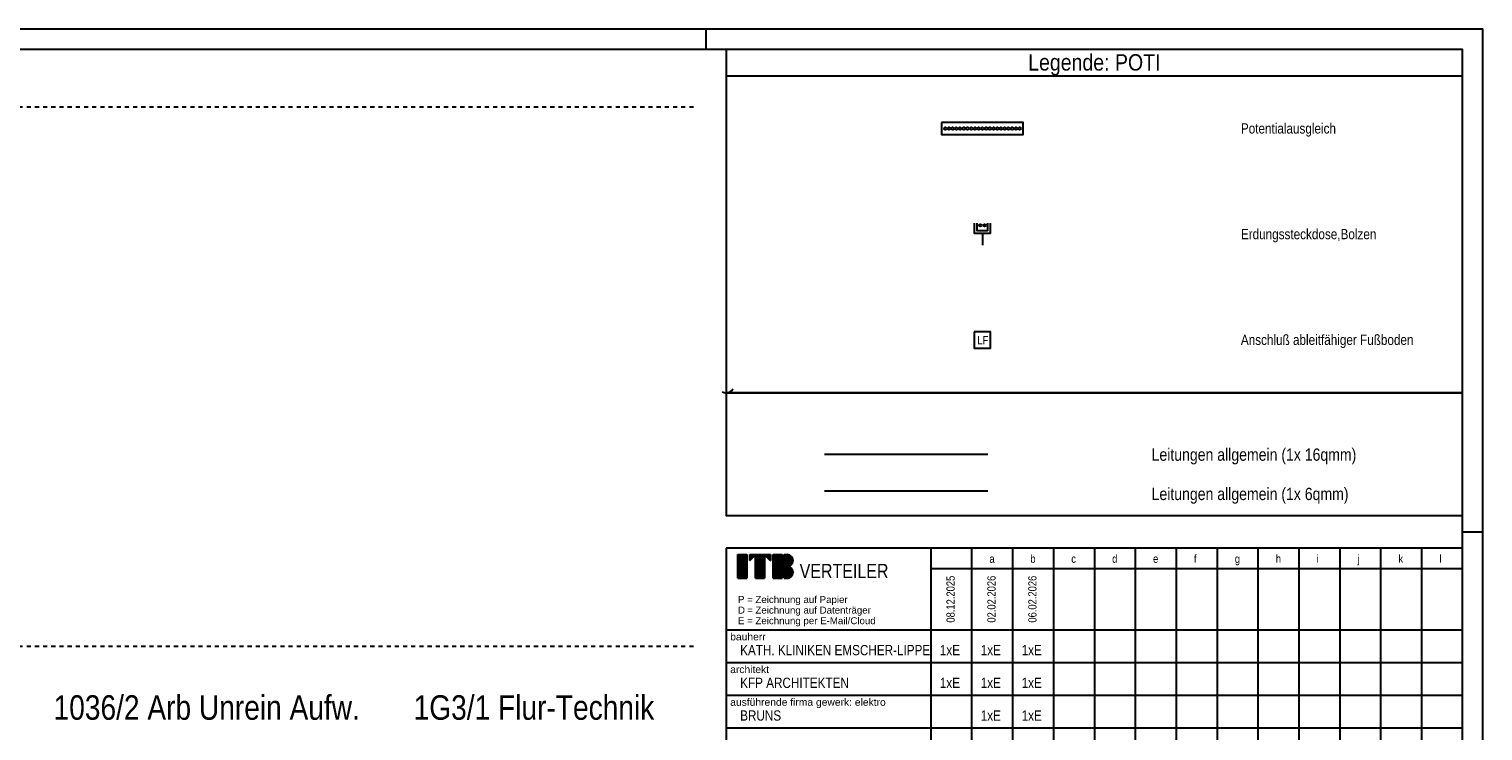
# Model space of a CAD drawing. Header units: millimetres. Extents: x -2000 to 95000, y -500 to 41500.
# Tile 5 of 5: x 59457 to 95000, y 24327 to 41500. Entities that reach past the tile are written whole.
import ezdxf
from ezdxf.enums import TextEntityAlignment as Align

# ---------------------------------------------------------------- set-up
doc = ezdxf.new("R2010")
doc.units = ezdxf.units.MM
doc.linetypes.add('DDS_LT3', pattern=[200, 100, -100])
for name, color, linetype in [('A_Titelfeld_Stempel', 7, 'Continuous'), ('ITB_XXX_Layout Legenden', 7, 'Continuous'), ('ITB_XXX_Layout Rahmen', 18, 'Continuous'), ('ITB_XXX_Schemata Bereiche', 7, 'Continuous'), ('ITB_XXX_Schemata Linien', 7, 'Continuous'), ('ITB_XXX_Schemata Symbole', 7, 'Continuous'), ('ITB_XXX_TXT_Layout Verteiler', 7, 'Continuous'), ('ITB_XXX_TXT_Schemata', 7, 'Continuous')]:
    doc.layers.add(name, color=color, linetype=linetype)
doc.layers.add('ITB_XXX_Einfuegepunkt', color=18, linetype='Continuous', plot=False)
doc.styles.add('ARIAL', font='txt', dxfattribs={"height": 0.2})
doc.styles.add('Arial Narrow', font='txt', dxfattribs={"height": 0.2})
doc.styles.add('Arial Narrow_B', font='txt', dxfattribs={"height": 0.2})

# ---------------------------------------------------------------- blocks, each defined once
blk = doc.blocks.new('Vorgefertigte Legenden-ID-54-943-953-984')
at = {"layer": 'A_Titelfeld_Stempel', "color": 7, "lineweight": 30}
for p, q in [((-17712, 10341), (-17496, 10341)), ((-17712, 9765), (-17712, 10341)), ((-17712, 10341), (-17496, 10341)), ((-17712, 10337), (-17496, 10337)), ((-17712, 10333), (-17496, 10333)), ((-17712, 10330), (-17496, 10330)), ((-17712, 10326), (-17496, 10326)), ((-17712, 10322), (-17496, 10322)), ((-17712, 10318), (-17496, 10318)), ((-17712, 10315), (-17496, 10315)), ((-17712, 10311), (-17496, 10311)), ((-17496, 10341), (-17496, 9765)), ((-17424, 10341), (-17280, 10341)), ((-17424, 10341), (-16920, 10341)), ((-17280, 10341), (-17424, 10197)), ((-17424, 10197), (-17424, 10341)), ((-17424, 10337), (-17284, 10337)), ((-17424, 10333), (-17288, 10333)), ((-17424, 10330), (-17292, 10330)), ((-17424, 10326), (-17295, 10326)), ((-17424, 10322), (-17299, 10322)), ((-17424, 10318), (-17303, 10318)), ((-17424, 10315), (-17307, 10315)), ((-17424, 10311), (-17310, 10311)), ((-17280, 10341), (-17064, 10341)), ((-17280, 9765), (-17280, 10341)), ((-17280, 9765), (-17280, 10341)), ((-17280, 10337), (-17064, 10337)), ((-17280, 10333), (-17064, 10333)), ((-17280, 10330), (-17064, 10330)), ((-17280, 10326), (-17064, 10326)), ((-17280, 10322), (-17064, 10322)), ((-17280, 10318), (-17064, 10318)), ((-17280, 10315), (-17064, 10315)), ((-17280, 10311), (-17064, 10311)), ((-17064, 10341), (-16920, 10341)), ((-17064, 10341), (-17064, 9765)), ((-16920, 10197), (-17064, 10341)), ((-16920, 10197), (-17064, 10341)), ((-17060, 10337), (-16920, 10337)), ((-17056, 10333), (-16920, 10333)), ((-17052, 10330), (-16920, 10330)), ((-17049, 10326), (-16920, 10326)), ((-17045, 10322), (-16920, 10322)), ((-17041, 10318), (-16920, 10318)), ((-17037, 10315), (-16920, 10315)), ((-17034, 10311), (-16920, 10311)), ((-16920, 10341), (-16920, 10197)), ((-16848, 10341), (-16632, 10341)), ((-16848, 9765), (-16848, 10341)), ((-16848, 10341), (-16632, 10341)), ((-16848, 10337), (-16632, 10337)), ((-16848, 10333), (-16632, 10333)), ((-16848, 10330), (-16632, 10330)), ((-16848, 10326), (-16632, 10326)), ((-16848, 10322), (-16632, 10322)), ((-16848, 10318), (-16632, 10318)), ((-16848, 10315), (-16632, 10315)), ((-16848, 10311), (-16632, 10311)), ((-16632, 10341), (-16632, 9765)), ((-16582, 10341), (-16499, 10341)), ((-16582, 9765), (-16582, 10341)), ((-16582, 10341), (-16510, 10341)), ((-16582, 10337), (-16475, 10337)), ((-16582, 10333), (-16463, 10333)), ((-16582, 10330), (-16453, 10330)), ((-16582, 10326), (-16445, 10326)), ((-16582, 10322), (-16438, 10322)), ((-16582, 10318), (-16432, 10318)), ((-16582, 10315), (-16426, 10315)), ((-16582, 10311), (-16421, 10311)), ((-13000, 10500), (-13000, 500)), ((-12000, 10500), (-12000, 500)), ((-11000, 10500), (-11000, 500)), ((-10000, 10500), (-10000, 500)), ((-9000, 10500), (-9000, 500)), ((-8000, 10500), (-8000, 500)), ((-7000, 10500), (-7000, 500)), ((-6000, 10500), (-6000, 500)), ((-5000, 10500), (-5000, 500)), ((-4000, 10500), (-4000, 500)), ((-3000, 10500), (-3000, 500)), ((-2000, 10500), (-2000, 500)), ((-1000, 10500), (-1000, 500)), ((-17712, 10307), (-17496, 10307)), ((-17712, 10303), (-17496, 10303)), ((-17712, 10300), (-17496, 10300)), ((-17712, 10296), (-17496, 10296)), ((-17712, 10292), (-17496, 10292)), ((-17712, 10288), (-17496, 10288)), ((-17712, 10285), (-17496, 10285)), ((-17712, 10281), (-17496, 10281)), ((-17712, 10277), (-17496, 10277)), ((-17712, 10273), (-17496, 10273)), ((-17712, 10270), (-17496, 10270)), ((-17712, 10266), (-17496, 10266)), ((-17712, 10262), (-17496, 10262)), ((-17712, 10258), (-17496, 10258)), ((-17712, 10255), (-17496, 10255)), ((-17712, 10251), (-17496, 10251)), ((-17712, 10247), (-17496, 10247)), ((-17712, 10243), (-17496, 10243)), ((-17712, 10240), (-17496, 10240)), ((-17712, 10236), (-17496, 10236)), ((-17712, 10232), (-17496, 10232)), ((-17712, 10228), (-17496, 10228)), ((-17712, 10225), (-17496, 10225)), ((-17712, 10221), (-17496, 10221)), ((-17712, 10217), (-17496, 10217)), ((-17712, 10213), (-17496, 10213)), ((-17712, 10210), (-17496, 10210)), ((-17712, 10206), (-17496, 10206)), ((-17712, 10202), (-17496, 10202)), ((-17712, 10198), (-17496, 10198)), ((-17712, 10195), (-17496, 10195)), ((-17712, 10191), (-17496, 10191)), ((-17712, 10187), (-17496, 10187)), ((-17712, 10183), (-17496, 10183)), ((-17712, 10180), (-17496, 10180)), ((-17712, 10176), (-17496, 10176)), ((-17712, 10172), (-17496, 10172)), ((-17712, 10168), (-17496, 10168)), ((-17712, 10165), (-17496, 10165)), ((-17712, 10161), (-17496, 10161)), ((-17712, 10157), (-17496, 10157)), ((-17712, 10153), (-17496, 10153)), ((-17712, 10150), (-17496, 10150)), ((-17712, 10146), (-17496, 10146)), ((-17712, 10142), (-17496, 10142)), ((-17712, 10138), (-17496, 10138)), ((-17712, 10135), (-17496, 10135)), ((-17712, 10131), (-17496, 10131)), ((-17712, 10127), (-17496, 10127)), ((-17712, 10123), (-17496, 10123)), ((-17712, 10120), (-17496, 10120)), ((-17712, 10116), (-17496, 10116)), ((-17712, 10112), (-17496, 10112)), ((-17712, 10108), (-17496, 10108)), ((-17712, 10105), (-17496, 10105)), ((-17712, 10101), (-17496, 10101)), ((-17712, 10097), (-17496, 10097)), ((-17712, 10093), (-17496, 10093)), ((-17712, 10090), (-17496, 10090)), ((-17712, 10086), (-17496, 10086)), ((-17712, 10082), (-17496, 10082)), ((-17712, 10078), (-17496, 10078)), ((-17712, 10075), (-17496, 10075)), ((-17712, 10071), (-17496, 10071)), ((-17712, 10067), (-17496, 10067)), ((-17712, 10063), (-17496, 10063)), ((-17712, 10060), (-17496, 10060)), ((-17712, 10056), (-17496, 10056)), ((-17712, 10052), (-17496, 10052)), ((-17712, 10048), (-17496, 10048)), ((-17712, 10045), (-17496, 10045)), ((-17712, 10041), (-17496, 10041)), ((-17712, 10037), (-17496, 10037)), ((-17712, 10033), (-17496, 10033)), ((-17712, 10030), (-17496, 10030)), ((-17712, 10026), (-17496, 10026)), ((-17712, 10022), (-17496, 10022)), ((-17712, 10018), (-17496, 10018)), ((-17712, 10015), (-17496, 10015)), ((-17712, 10011), (-17496, 10011)), ((-17712, 10007), (-17496, 10007)), ((-17712, 10003), (-17496, 10003)), ((-17712, 10000), (-17496, 10000)), ((-17712, 9996), (-17496, 9996)), ((-17712, 9992), (-17496, 9992)), ((-17712, 9988), (-17496, 9988)), ((-17712, 9985), (-17496, 9985)), ((-17712, 9981), (-17496, 9981)), ((-17712, 9977), (-17496, 9977)), ((-17712, 9973), (-17496, 9973)), ((-17712, 9970), (-17496, 9970)), ((-17712, 9966), (-17496, 9966)), ((-17712, 9962), (-17496, 9962)), ((-17712, 9958), (-17496, 9958)), ((-17712, 9955), (-17496, 9955)), ((-17424, 10307), (-17314, 10307)), ((-17424, 10303), (-17318, 10303)), ((-17424, 10300), (-17322, 10300)), ((-17424, 10296), (-17325, 10296)), ((-17424, 10292), (-17329, 10292)), ((-17424, 10288), (-17333, 10288)), ((-17424, 10285), (-17337, 10285)), ((-17424, 10281), (-17340, 10281)), ((-17424, 10277), (-17344, 10277)), ((-17424, 10273), (-17348, 10273)), ((-17424, 10270), (-17352, 10270)), ((-17424, 10266), (-17355, 10266)), ((-17424, 10262), (-17359, 10262)), ((-17424, 10258), (-17363, 10258)), ((-17424, 10255), (-17367, 10255)), ((-17424, 10251), (-17370, 10251)), ((-17424, 10247), (-17374, 10247)), ((-17424, 10243), (-17378, 10243)), ((-17424, 10240), (-17382, 10240)), ((-17424, 10236), (-17385, 10236)), ((-17424, 10232), (-17389, 10232)), ((-17424, 10228), (-17393, 10228)), ((-17424, 10225), (-17397, 10225)), ((-17424, 10221), (-17400, 10221)), ((-17424, 10217), (-17404, 10217)), ((-17424, 10213), (-17408, 10213)), ((-17424, 10210), (-17412, 10210)), ((-17424, 10206), (-17415, 10206)), ((-17424, 10202), (-17419, 10202)), ((-17424, 10198), (-17423, 10198)), ((-17280, 10307), (-17064, 10307)), ((-17280, 10303), (-17064, 10303)), ((-17280, 10300), (-17064, 10300)), ((-17280, 10296), (-17064, 10296)), ((-17280, 10292), (-17064, 10292)), ((-17280, 10288), (-17064, 10288)), ((-17280, 10285), (-17064, 10285)), ((-17280, 10281), (-17064, 10281)), ((-17280, 10277), (-17064, 10277)), ((-17280, 10273), (-17064, 10273)), ((-17280, 10270), (-17064, 10270)), ((-17280, 10266), (-17064, 10266)), ((-17280, 10262), (-17064, 10262)), ((-17280, 10258), (-17064, 10258)), ((-17280, 10255), (-17064, 10255)), ((-17280, 10251), (-17064, 10251)), ((-17280, 10247), (-17064, 10247)), ((-17280, 10243), (-17064, 10243)), ((-17280, 10240), (-17064, 10240)), ((-17280, 10236), (-17064, 10236)), ((-17280, 10232), (-17064, 10232)), ((-17280, 10228), (-17064, 10228)), ((-17280, 10225), (-17064, 10225)), ((-17280, 10221), (-17064, 10221)), ((-17280, 10217), (-17064, 10217)), ((-17280, 10213), (-17064, 10213)), ((-17280, 10210), (-17064, 10210)), ((-17280, 10206), (-17064, 10206)), ((-17280, 10202), (-17064, 10202)), ((-17280, 10198), (-17064, 10198)), ((-17280, 10195), (-17064, 10195)), ((-17280, 10191), (-17064, 10191)), ((-17280, 10187), (-17064, 10187)), ((-17280, 10183), (-17064, 10183)), ((-17280, 10180), (-17064, 10180)), ((-17280, 10176), (-17064, 10176)), ((-17280, 10172), (-17064, 10172)), ((-17280, 10168), (-17064, 10168)), ((-17280, 10165), (-17064, 10165)), ((-17280, 10161), (-17064, 10161)), ((-17280, 10157), (-17064, 10157)), ((-17280, 10153), (-17064, 10153)), ((-17280, 10150), (-17064, 10150)), ((-17280, 10146), (-17064, 10146)), ((-17280, 10142), (-17064, 10142)), ((-17280, 10138), (-17064, 10138)), ((-17280, 10135), (-17064, 10135)), ((-17280, 10131), (-17064, 10131)), ((-17280, 10127), (-17064, 10127)), ((-17280, 10123), (-17064, 10123)), ((-17280, 10120), (-17064, 10120)), ((-17280, 10116), (-17064, 10116)), ((-17280, 10112), (-17064, 10112)), ((-17280, 10108), (-17064, 10108)), ((-17280, 10105), (-17064, 10105)), ((-17280, 10101), (-17064, 10101)), ((-17280, 10097), (-17064, 10097)), ((-17280, 10093), (-17064, 10093)), ((-17280, 10090), (-17064, 10090)), ((-17280, 10086), (-17064, 10086)), ((-17280, 10082), (-17064, 10082)), ((-17280, 10078), (-17064, 10078)), ((-17280, 10075), (-17064, 10075)), ((-17280, 10071), (-17064, 10071)), ((-17280, 10067), (-17064, 10067)), ((-17280, 10063), (-17064, 10063)), ((-17280, 10060), (-17064, 10060)), ((-17280, 10056), (-17064, 10056)), ((-17280, 10052), (-17064, 10052)), ((-17280, 10048), (-17064, 10048)), ((-17280, 10045), (-17064, 10045)), ((-17280, 10041), (-17064, 10041)), ((-17280, 10037), (-17064, 10037)), ((-17280, 10033), (-17064, 10033)), ((-17280, 10030), (-17064, 10030)), ((-17280, 10026), (-17064, 10026)), ((-17280, 10022), (-17064, 10022)), ((-17280, 10018), (-17064, 10018)), ((-17280, 10015), (-17064, 10015)), ((-17280, 10011), (-17064, 10011)), ((-17280, 10007), (-17064, 10007)), ((-17280, 10003), (-17064, 10003)), ((-17280, 10000), (-17064, 10000)), ((-17280, 9996), (-17064, 9996)), ((-17280, 9992), (-17064, 9992)), ((-17280, 9988), (-17064, 9988)), ((-17280, 9985), (-17064, 9985)), ((-17280, 9981), (-17064, 9981)), ((-17280, 9977), (-17064, 9977)), ((-17280, 9973), (-17064, 9973)), ((-17280, 9970), (-17064, 9970)), ((-17280, 9966), (-17064, 9966)), ((-17280, 9962), (-17064, 9962)), ((-17280, 9958), (-17064, 9958)), ((-17280, 9955), (-17064, 9955)), ((-17030, 10307), (-16920, 10307)), ((-17026, 10303), (-16920, 10303)), ((-17022, 10300), (-16920, 10300)), ((-17019, 10296), (-16920, 10296)), ((-17015, 10292), (-16920, 10292)), ((-17011, 10288), (-16920, 10288)), ((-17007, 10285), (-16920, 10285)), ((-17004, 10281), (-16920, 10281)), ((-17000, 10277), (-16920, 10277)), ((-16996, 10273), (-16920, 10273)), ((-16992, 10270), (-16920, 10270)), ((-16989, 10266), (-16920, 10266)), ((-16985, 10262), (-16920, 10262)), ((-16981, 10258), (-16920, 10258)), ((-16977, 10255), (-16920, 10255)), ((-16974, 10251), (-16920, 10251)), ((-16970, 10247), (-16920, 10247)), ((-16966, 10243), (-16920, 10243)), ((-16962, 10240), (-16920, 10240)), ((-16959, 10236), (-16920, 10236)), ((-16955, 10232), (-16920, 10232)), ((-16951, 10228), (-16920, 10228)), ((-16947, 10225), (-16920, 10225)), ((-16944, 10221), (-16920, 10221)), ((-16940, 10217), (-16920, 10217)), ((-16936, 10213), (-16920, 10213)), ((-16932, 10210), (-16920, 10210)), ((-16929, 10206), (-16920, 10206)), ((-16925, 10202), (-16920, 10202)), ((-16921, 10198), (-16920, 10198)), ((-16848, 10307), (-16632, 10307)), ((-16848, 10303), (-16632, 10303)), ((-16848, 10300), (-16632, 10300)), ((-16848, 10296), (-16632, 10296)), ((-16848, 10292), (-16632, 10292)), ((-16848, 10288), (-16632, 10288)), ((-16848, 10285), (-16632, 10285)), ((-16848, 10281), (-16632, 10281)), ((-16848, 10277), (-16632, 10277)), ((-16848, 10273), (-16632, 10273)), ((-16848, 10270), (-16632, 10270)), ((-16848, 10266), (-16632, 10266)), ((-16848, 10262), (-16632, 10262)), ((-16848, 10258), (-16632, 10258)), ((-16848, 10255), (-16632, 10255)), ((-16848, 10251), (-16632, 10251)), ((-16848, 10247), (-16632, 10247)), ((-16848, 10243), (-16632, 10243)), ((-16848, 10240), (-16632, 10240)), ((-16848, 10236), (-16632, 10236)), ((-16848, 10232), (-16632, 10232)), ((-16848, 10228), (-16632, 10228)), ((-16848, 10225), (-16632, 10225)), ((-16848, 10221), (-16632, 10221)), ((-16848, 10217), (-16632, 10217)), ((-16848, 10213), (-16632, 10213)), ((-16848, 10210), (-16632, 10210)), ((-16848, 10206), (-16632, 10206)), ((-16848, 10202), (-16632, 10202)), ((-16848, 10198), (-16632, 10198)), ((-16848, 10195), (-16632, 10195)), ((-16848, 10191), (-16632, 10191)), ((-16848, 10187), (-16632, 10187)), ((-16848, 10183), (-16632, 10183)), ((-16848, 10180), (-16632, 10180)), ((-16848, 10176), (-16632, 10176)), ((-16848, 10172), (-16632, 10172)), ((-16848, 10168), (-16632, 10168)), ((-16848, 10165), (-16632, 10165)), ((-16848, 10161), (-16632, 10161)), ((-16848, 10157), (-16632, 10157)), ((-16848, 10153), (-16632, 10153)), ((-16848, 10150), (-16632, 10150)), ((-16848, 10146), (-16632, 10146)), ((-16848, 10142), (-16632, 10142)), ((-16848, 10138), (-16632, 10138)), ((-16848, 10135), (-16632, 10135)), ((-16848, 10131), (-16632, 10131)), ((-16848, 10127), (-16632, 10127)), ((-16848, 10123), (-16632, 10123)), ((-16848, 10120), (-16632, 10120)), ((-16848, 10116), (-16632, 10116)), ((-16848, 10112), (-16632, 10112)), ((-16848, 10108), (-16632, 10108)), ((-16848, 10105), (-16632, 10105)), ((-16848, 10101), (-16632, 10101)), ((-16848, 10097), (-16632, 10097)), ((-16848, 10093), (-16632, 10093)), ((-16848, 10090), (-16632, 10090)), ((-16848, 10086), (-16632, 10086)), ((-16848, 10082), (-16632, 10082)), ((-16848, 10078), (-16632, 10078)), ((-16848, 10075), (-16632, 10075)), ((-16848, 10071), (-16632, 10071)), ((-16848, 10067), (-16632, 10067)), ((-16848, 10063), (-16632, 10063)), ((-16848, 10060), (-16632, 10060)), ((-16848, 10056), (-16632, 10056)), ((-16848, 10052), (-16632, 10052)), ((-16848, 10048), (-16632, 10048)), ((-16848, 10045), (-16632, 10045)), ((-16848, 10041), (-16632, 10041)), ((-16848, 10037), (-16632, 10037)), ((-16848, 10033), (-16632, 10033)), ((-16848, 10030), (-16632, 10030)), ((-16848, 10026), (-16632, 10026)), ((-16848, 10022), (-16632, 10022)), ((-16848, 10018), (-16632, 10018)), ((-16848, 10015), (-16632, 10015)), ((-16848, 10011), (-16632, 10011)), ((-16848, 10007), (-16632, 10007)), ((-16848, 10003), (-16632, 10003)), ((-16848, 10000), (-16632, 10000)), ((-16848, 9996), (-16632, 9996)), ((-16848, 9992), (-16632, 9992)), ((-16848, 9988), (-16632, 9988)), ((-16848, 9985), (-16632, 9985)), ((-16848, 9981), (-16632, 9981)), ((-16848, 9977), (-16632, 9977)), ((-16848, 9973), (-16632, 9973)), ((-16848, 9970), (-16632, 9970)), ((-16848, 9966), (-16632, 9966)), ((-16848, 9962), (-16632, 9962)), ((-16848, 9958), (-16632, 9958)), ((-16848, 9955), (-16632, 9955)), ((-16582, 10307), (-16417, 10307)), ((-16582, 10303), (-16412, 10303)), ((-16582, 10300), (-16408, 10300)), ((-16582, 10296), (-16405, 10296)), ((-16582, 10292), (-16401, 10292)), ((-16582, 10288), (-16398, 10288)), ((-16582, 10285), (-16395, 10285)), ((-16582, 10281), (-16392, 10281)), ((-16582, 10277), (-16390, 10277)), ((-16582, 10273), (-16387, 10273)), ((-16582, 10270), (-16385, 10270)), ((-16582, 10266), (-16383, 10266)), ((-16582, 10262), (-16381, 10262)), ((-16582, 10258), (-16379, 10258)), ((-16582, 10255), (-16378, 10255)), ((-16582, 10251), (-16376, 10251)), ((-16582, 10247), (-16375, 10247)), ((-16582, 10243), (-16373, 10243)), ((-16582, 10240), (-16372, 10240)), ((-16582, 10236), (-16371, 10236)), ((-16582, 10232), (-16370, 10232)), ((-16582, 10228), (-16369, 10228)), ((-16582, 10225), (-16368, 10225)), ((-16582, 10221), (-16368, 10221)), ((-16582, 10217), (-16367, 10217)), ((-16582, 10213), (-16367, 10213)), ((-16582, 10210), (-16366, 10210)), ((-16582, 10206), (-16366, 10206)), ((-16582, 10202), (-16366, 10202)), ((-16582, 10198), (-16366, 10198)), ((-16582, 10195), (-16366, 10195)), ((-16582, 10191), (-16366, 10191)), ((-16582, 10187), (-16366, 10187)), ((-16582, 10183), (-16366, 10183)), ((-16582, 10180), (-16367, 10180)), ((-16582, 10176), (-16367, 10176)), ((-16582, 10172), (-16368, 10172)), ((-16582, 10168), (-16369, 10168)), ((-16582, 10165), (-16369, 10165)), ((-16582, 10161), (-16370, 10161)), ((-16582, 10157), (-16371, 10157)), ((-16582, 10153), (-16372, 10153)), ((-16582, 10150), (-16374, 10150)), ((-16582, 10146), (-16375, 10146)), ((-16582, 10142), (-16377, 10142)), ((-16582, 10138), (-16378, 10138)), ((-16582, 10135), (-16380, 10135)), ((-16582, 10131), (-16382, 10131)), ((-16582, 10127), (-16384, 10127)), ((-16582, 10123), (-16386, 10123)), ((-16582, 10120), (-16388, 10120)), ((-16582, 10116), (-16391, 10116)), ((-16582, 10112), (-16393, 10112)), ((-16582, 10108), (-16396, 10108)), ((-16582, 10105), (-16399, 10105)), ((-16582, 10101), (-16403, 10101)), ((-16582, 10097), (-16406, 10097)), ((-16582, 10093), (-16410, 10093)), ((-16582, 10090), (-16414, 10090)), ((-16582, 10086), (-16418, 10086)), ((-16582, 10082), (-16423, 10082)), ((-16582, 10078), (-16428, 10078)), ((-16582, 10075), (-16434, 10075)), ((-16582, 10071), (-16441, 10071)), ((-16582, 10067), (-16448, 10067)), ((-16582, 10063), (-16457, 10063)), ((-16582, 10060), (-16467, 10060)), ((-16582, 10056), (-16482, 10056)), ((-16582, 10052), (-16492, 10052)), ((-16582, 10048), (-16472, 10048)), ((-16582, 10045), (-16461, 10045)), ((-16582, 10041), (-16451, 10041)), ((-16582, 10037), (-16443, 10037)), ((-16582, 10033), (-16437, 10033)), ((-16582, 10030), (-16431, 10030)), ((-16582, 10026), (-16425, 10026)), ((-16582, 10022), (-16420, 10022)), ((-16582, 10018), (-16416, 10018)), ((-16582, 10015), (-16411, 10015)), ((-16582, 10011), (-16408, 10011)), ((-16582, 10007), (-16404, 10007)), ((-16582, 10003), (-16401, 10003)), ((-16582, 10000), (-16398, 10000)), ((-16582, 9996), (-16395, 9996)), ((-16582, 9992), (-16392, 9992)), ((-16582, 9988), (-16389, 9988)), ((-16582, 9985), (-16387, 9985)), ((-16582, 9981), (-16385, 9981)), ((-16582, 9977), (-16383, 9977)), ((-16582, 9973), (-16381, 9973)), ((-16582, 9970), (-16379, 9970)), ((-16582, 9966), (-16377, 9966)), ((-16582, 9962), (-16376, 9962)), ((-16582, 9958), (-16374, 9958)), ((-16582, 9955), (-16373, 9955)), ((-13000, 10000), (0, 10000)), ((-17712, 9951), (-17496, 9951)), ((-17712, 9947), (-17496, 9947)), ((-17712, 9943), (-17496, 9943)), ((-17712, 9940), (-17496, 9940)), ((-17712, 9936), (-17496, 9936)), ((-17712, 9932), (-17496, 9932)), ((-17712, 9928), (-17496, 9928)), ((-17712, 9925), (-17496, 9925)), ((-17712, 9921), (-17496, 9921)), ((-17712, 9917), (-17496, 9917)), ((-17712, 9913), (-17496, 9913)), ((-17712, 9910), (-17496, 9910)), ((-17712, 9906), (-17496, 9906)), ((-17712, 9902), (-17496, 9902)), ((-17712, 9898), (-17496, 9898)), ((-17712, 9895), (-17496, 9895)), ((-17712, 9891), (-17496, 9891)), ((-17712, 9887), (-17496, 9887)), ((-17712, 9883), (-17496, 9883)), ((-17712, 9880), (-17496, 9880)), ((-17712, 9876), (-17496, 9876)), ((-17712, 9872), (-17496, 9872)), ((-17712, 9868), (-17496, 9868)), ((-17712, 9865), (-17496, 9865)), ((-17712, 9861), (-17496, 9861)), ((-17712, 9857), (-17496, 9857)), ((-17712, 9853), (-17496, 9853)), ((-17712, 9850), (-17496, 9850)), ((-17712, 9846), (-17496, 9846)), ((-17712, 9842), (-17496, 9842)), ((-17712, 9838), (-17496, 9838)), ((-17712, 9835), (-17496, 9835)), ((-17712, 9831), (-17496, 9831)), ((-17712, 9827), (-17496, 9827)), ((-17712, 9823), (-17496, 9823)), ((-17712, 9820), (-17496, 9820)), ((-17712, 9816), (-17496, 9816)), ((-17712, 9812), (-17496, 9812)), ((-17712, 9808), (-17496, 9808)), ((-17712, 9805), (-17496, 9805)), ((-17712, 9801), (-17496, 9801)), ((-17712, 9797), (-17496, 9797)), ((-17712, 9793), (-17496, 9793)), ((-17712, 9790), (-17496, 9790)), ((-17712, 9786), (-17496, 9786)), ((-17712, 9782), (-17496, 9782)), ((-17712, 9778), (-17496, 9778)), ((-17712, 9775), (-17496, 9775)), ((-17712, 9771), (-17496, 9771)), ((-17712, 9767), (-17496, 9767)), ((-17496, 9765), (-17712, 9765)), ((-17280, 9951), (-17064, 9951)), ((-17280, 9947), (-17064, 9947)), ((-17280, 9943), (-17064, 9943)), ((-17280, 9940), (-17064, 9940)), ((-17280, 9936), (-17064, 9936)), ((-17280, 9932), (-17064, 9932)), ((-17280, 9928), (-17064, 9928)), ((-17280, 9925), (-17064, 9925)), ((-17280, 9921), (-17064, 9921)), ((-17280, 9917), (-17064, 9917)), ((-17280, 9913), (-17064, 9913)), ((-17280, 9910), (-17064, 9910)), ((-17280, 9906), (-17064, 9906)), ((-17280, 9902), (-17064, 9902)), ((-17280, 9898), (-17064, 9898)), ((-17280, 9895), (-17064, 9895)), ((-17280, 9891), (-17064, 9891)), ((-17280, 9887), (-17064, 9887)), ((-17280, 9883), (-17064, 9883)), ((-17280, 9880), (-17064, 9880)), ((-17280, 9876), (-17064, 9876)), ((-17280, 9872), (-17064, 9872)), ((-17280, 9868), (-17064, 9868)), ((-17280, 9865), (-17064, 9865)), ((-17280, 9861), (-17064, 9861)), ((-17280, 9857), (-17064, 9857)), ((-17280, 9853), (-17064, 9853)), ((-17280, 9850), (-17064, 9850)), ((-17280, 9846), (-17064, 9846)), ((-17280, 9842), (-17064, 9842)), ((-17280, 9838), (-17064, 9838)), ((-17280, 9835), (-17064, 9835)), ((-17280, 9831), (-17064, 9831)), ((-17280, 9827), (-17064, 9827)), ((-17280, 9823), (-17064, 9823)), ((-17280, 9820), (-17064, 9820)), ((-17280, 9816), (-17064, 9816)), ((-17280, 9812), (-17064, 9812)), ((-17280, 9808), (-17064, 9808)), ((-17280, 9805), (-17064, 9805)), ((-17280, 9801), (-17064, 9801)), ((-17280, 9797), (-17064, 9797)), ((-17280, 9793), (-17064, 9793)), ((-17280, 9790), (-17064, 9790)), ((-17280, 9786), (-17064, 9786)), ((-17280, 9782), (-17064, 9782)), ((-17280, 9778), (-17064, 9778)), ((-17280, 9775), (-17064, 9775)), ((-17280, 9771), (-17064, 9771)), ((-17280, 9767), (-17064, 9767)), ((-17064, 9765), (-17280, 9765)), ((-17064, 9765), (-17280, 9765)), ((-16848, 9951), (-16632, 9951)), ((-16848, 9947), (-16632, 9947)), ((-16848, 9943), (-16632, 9943)), ((-16848, 9940), (-16632, 9940)), ((-16848, 9936), (-16632, 9936)), ((-16848, 9932), (-16632, 9932)), ((-16848, 9928), (-16632, 9928)), ((-16848, 9925), (-16632, 9925)), ((-16848, 9921), (-16632, 9921)), ((-16848, 9917), (-16632, 9917)), ((-16848, 9913), (-16632, 9913)), ((-16848, 9910), (-16632, 9910)), ((-16848, 9906), (-16632, 9906)), ((-16848, 9902), (-16632, 9902)), ((-16848, 9898), (-16632, 9898)), ((-16848, 9895), (-16632, 9895)), ((-16848, 9891), (-16632, 9891)), ((-16848, 9887), (-16632, 9887)), ((-16848, 9883), (-16632, 9883)), ((-16848, 9880), (-16632, 9880)), ((-16848, 9876), (-16632, 9876)), ((-16848, 9872), (-16632, 9872)), ((-16848, 9868), (-16632, 9868)), ((-16848, 9865), (-16632, 9865)), ((-16848, 9861), (-16632, 9861)), ((-16848, 9857), (-16632, 9857)), ((-16848, 9853), (-16632, 9853)), ((-16848, 9850), (-16632, 9850)), ((-16848, 9846), (-16632, 9846)), ((-16848, 9842), (-16632, 9842)), ((-16848, 9838), (-16632, 9838)), ((-16848, 9835), (-16632, 9835)), ((-16848, 9831), (-16632, 9831)), ((-16848, 9827), (-16632, 9827)), ((-16848, 9823), (-16632, 9823)), ((-16848, 9820), (-16632, 9820)), ((-16848, 9816), (-16632, 9816)), ((-16848, 9812), (-16632, 9812)), ((-16848, 9808), (-16632, 9808)), ((-16848, 9805), (-16632, 9805)), ((-16848, 9801), (-16632, 9801)), ((-16848, 9797), (-16632, 9797)), ((-16848, 9793), (-16632, 9793)), ((-16848, 9790), (-16632, 9790)), ((-16848, 9786), (-16632, 9786)), ((-16848, 9782), (-16632, 9782)), ((-16848, 9778), (-16632, 9778)), ((-16848, 9775), (-16632, 9775)), ((-16848, 9771), (-16632, 9771)), ((-16848, 9767), (-16632, 9767)), ((-16632, 9765), (-16848, 9765)), ((-16582, 9951), (-16372, 9951)), ((-16582, 9947), (-16371, 9947)), ((-16582, 9943), (-16370, 9943)), ((-16582, 9940), (-16369, 9940)), ((-16582, 9936), (-16368, 9936)), ((-16582, 9932), (-16367, 9932)), ((-16582, 9928), (-16367, 9928)), ((-16582, 9925), (-16366, 9925)), ((-16582, 9921), (-16366, 9921)), ((-16582, 9917), (-16366, 9917)), ((-16582, 9913), (-16366, 9913)), ((-16582, 9910), (-16366, 9910)), ((-16582, 9906), (-16366, 9906)), ((-16582, 9902), (-16366, 9902)), ((-16582, 9898), (-16366, 9898)), ((-16582, 9895), (-16366, 9895)), ((-16582, 9891), (-16367, 9891)), ((-16582, 9887), (-16367, 9887)), ((-16582, 9883), (-16368, 9883)), ((-16582, 9880), (-16369, 9880)), ((-16582, 9876), (-16370, 9876)), ((-16582, 9872), (-16370, 9872)), ((-16582, 9868), (-16372, 9868)), ((-16582, 9865), (-16373, 9865)), ((-16582, 9861), (-16374, 9861)), ((-16582, 9857), (-16375, 9857)), ((-16582, 9853), (-16377, 9853)), ((-16582, 9850), (-16379, 9850)), ((-16582, 9846), (-16380, 9846)), ((-16582, 9842), (-16382, 9842)), ((-16582, 9838), (-16384, 9838)), ((-16582, 9835), (-16386, 9835)), ((-16582, 9831), (-16389, 9831)), ((-16582, 9827), (-16391, 9827)), ((-16582, 9823), (-16394, 9823)), ((-16582, 9820), (-16397, 9820)), ((-16582, 9816), (-16400, 9816)), ((-16582, 9812), (-16403, 9812)), ((-16582, 9808), (-16407, 9808)), ((-16582, 9805), (-16411, 9805)), ((-16582, 9801), (-16415, 9801)), ((-16582, 9797), (-16419, 9797)), ((-16582, 9793), (-16424, 9793)), ((-16582, 9790), (-16429, 9790)), ((-16582, 9786), (-16435, 9786)), ((-16582, 9782), (-16442, 9782)), ((-16582, 9778), (-16450, 9778)), ((-16582, 9775), (-16459, 9775)), ((-16582, 9771), (-16470, 9771)), ((-16582, 9767), (-16486, 9767)), ((-16510, 9765), (-16582, 9765)), ((-18000, 8500), (0, 8500)), ((-18000, 7700), (0, 7700)), ((-18000, 6900), (0, 6900)), ((-18000, 6100), (0, 6100)), ((-18000, 5300), (0, 5300)), ((-18000, 4500), (0, 4500)), ((-18000, 3700), (0, 3700)), ((-18000, 2900), (0, 2900)), ((-18000, 2100), (0, 2100)), ((-18000, 1300), (0, 1300))]:
    blk.add_line(p, q, dxfattribs=at)
blk.add_lwpolyline([(-18000, 10500), (-18000, 500), (0, 500), (0, 10500), (-18000, 10500)], dxfattribs=at)
for centre, end in [((-16510, 10197), 90), ((-16510, 9909), 89.7)]:
    blk.add_arc(centre, 144, 270, end, dxfattribs=at)
at = {"layer": 'A_Titelfeld_Stempel', "color": 7, "lineweight": 30, "style": 'ARIAL', "width": 0.8}
blk.add_text('VERTEILER', height=350, dxfattribs=at).set_placement((-16204, 9765), (-14032, 9765), align=Align.FIT)
at = {"layer": 'A_Titelfeld_Stempel', "color": 7, "lineweight": 30, "style": 'ARIAL'}
for s, p, p2 in [('P', (-17712, 9160), (-17554, 9160)), ('= Zeichnung auf Papier', (-17490, 9157), (-15030, 9157)), ('D', (-17712, 8898), (-17541, 8898)), ('= Zeichnung auf Datenträger', (-17490, 8898), (-14463, 8898)), ('E', (-17712, 8639), (-17554, 8639)), ('= Zeichnung per E-Mail/Cloud', (-17490, 8639), (-14345, 8639))]:
    blk.add_text(s, height=170, dxfattribs=at).set_placement(p, p2, align=Align.FIT)
blk = doc.blocks.new('Text-Text- a-ID-54-943-953-1044')
at = {"layer": 'ITB_XXX_TXT_Layout Verteiler', "color": 7, "lineweight": 5, "style": 'Arial Narrow', "width": 0.999169}
blk.add_text('a', height=200, dxfattribs=at).set_placement((0, 0), (127, 0), align=Align.FIT)
blk = doc.blocks.new('Text-Text- b-ID-54-943-953-1062')
at = {"layer": 'ITB_XXX_TXT_Layout Verteiler', "color": 7, "lineweight": 5, "style": 'Arial Narrow', "width": 0.999169}
blk.add_text('b', height=200, dxfattribs=at).set_placement((0, 0), (127, 0), align=Align.FIT)
blk = doc.blocks.new('Text-Text- c-ID-54-943-953-1071')
at = {"layer": 'ITB_XXX_TXT_Layout Verteiler', "color": 7, "lineweight": 5, "style": 'Arial Narrow', "width": 0.998979}
blk.add_text('c', height=200, dxfattribs=at).set_placement((0, 0), (115, 0), align=Align.FIT)
blk = doc.blocks.new('Text-Text- d-ID-54-943-953-1080')
at = {"layer": 'ITB_XXX_TXT_Layout Verteiler', "color": 7, "lineweight": 5, "style": 'Arial Narrow', "width": 0.999169}
blk.add_text('d', height=200, dxfattribs=at).set_placement((0, 0), (127, 0), align=Align.FIT)
blk = doc.blocks.new('Text-Text- e-ID-54-943-953-1089')
at = {"layer": 'ITB_XXX_TXT_Layout Verteiler', "color": 7, "lineweight": 5, "style": 'Arial Narrow', "width": 0.999169}
blk.add_text('e', height=200, dxfattribs=at).set_placement((0, 0), (127, 0), align=Align.FIT)
blk = doc.blocks.new('Text-Text- f-ID-54-943-953-1098')
at = {"layer": 'ITB_XXX_TXT_Layout Verteiler', "color": 7, "lineweight": 5, "style": 'Arial Narrow', "width": 1.00074}
blk.add_text('f', height=200, dxfattribs=at).set_placement((0, 0), (64, 0), align=Align.FIT)
blk = doc.blocks.new('Text-Text- g-ID-54-943-953-1107')
at = {"layer": 'ITB_XXX_TXT_Layout Verteiler', "color": 7, "lineweight": 5, "style": 'Arial Narrow', "width": 0.999169}
blk.add_text('g', height=200, dxfattribs=at).set_placement((0, 0), (127, 0), align=Align.FIT)
blk = doc.blocks.new('Text-Text- h-ID-54-943-953-1116')
at = {"layer": 'ITB_XXX_TXT_Layout Verteiler', "color": 7, "lineweight": 5, "style": 'Arial Narrow', "width": 0.999169}
blk.add_text('h', height=200, dxfattribs=at).set_placement((0, 0), (127, 0), align=Align.FIT)
blk = doc.blocks.new('Text-Text- i-ID-54-943-953-1125')
at = {"layer": 'ITB_XXX_TXT_Layout Verteiler', "color": 7, "lineweight": 5, "style": 'Arial Narrow', "width": 1.000706}
blk.add_text('i', height=200, dxfattribs=at).set_placement((0, 0), (51, 0), align=Align.FIT)
blk = doc.blocks.new('Text-Text- j-ID-54-943-953-1134')
at = {"layer": 'ITB_XXX_TXT_Layout Verteiler', "color": 7, "lineweight": 5, "style": 'Arial Narrow', "width": 1.000706}
blk.add_text('j', height=200, dxfattribs=at).set_placement((0, 0), (51, 0), align=Align.FIT)
blk = doc.blocks.new('Text-Text- k-ID-54-943-953-1143')
at = {"layer": 'ITB_XXX_TXT_Layout Verteiler', "color": 7, "lineweight": 5, "style": 'Arial Narrow', "width": 0.998979}
blk.add_text('k', height=200, dxfattribs=at).set_placement((0, 0), (115, 0), align=Align.FIT)
blk = doc.blocks.new('Text-Text- l-ID-54-943-953-1152')
at = {"layer": 'ITB_XXX_TXT_Layout Verteiler', "color": 7, "lineweight": 5, "style": 'Arial Narrow', "width": 1.000706}
blk.add_text('l', height=200, dxfattribs=at).set_placement((0, 0), (51, 0), align=Align.FIT)
blk = doc.blocks.new('Text-Text- ----Leitungen allgemein -1x 16qmm-----Leitungen allgemein -1x 6qmm--ID-54-8-953-779')
at = {"layer": 'ITB_XXX_Layout Legenden', "color": 7, "lineweight": 5, "style": 'Arial Narrow'}
for s, width, p, p2 in [('Leitungen allgemein (1x 16qmm)', 0.99943, (0, -962), (5005, -962)), ('Leitungen allgemein (1x 6qmm)', 0.99944, (0, -1924), (4814, -1924))]:
    blk.add_text(s, height=300, dxfattribs=dict(at, width=width)).set_placement(p, p2, align=Align.FIT)
blk = doc.blocks.new('Rechteck-ID-54-8-953-812')
at = {"layer": 'ITB_XXX_Layout Legenden', "color": 7, "lineweight": 30}
blk.add_lwpolyline([(-9000, 1500), (-9000, -1500), (9000, -1500), (9000, 1500), (-9000, 1500)], dxfattribs=at)
blk = doc.blocks.new('Allgemeines Symbol -Diverse--ID-54-8-953-923')
at = {"layer": 'ITB_XXX_Einfuegepunkt', "color": 7, "lineweight": 30}
blk.add_line((0, -100), (0, -500), dxfattribs=at)
blk.add_lwpolyline([(-100, -172), (-88, -180), (-50, -194), (-10, -200), (30, -198), (69, -188), (106, -170), (138, -145), (164, -114), (172, -100)], dxfattribs=at)
blk = doc.blocks.new('Legenden-ID-54-943-953-1287')
at = {"color": 7, "lineweight": 30}
blk.add_wipeout([(0, 0), (18000, 0), (18000, 8400), (0, 8400)], dxfattribs=at).dxf.layer = 'ITB_XXX_Layout Legenden'
at = {"layer": 'ITB_XXX_Layout Legenden', "color": 7, "lineweight": 30}
blk.add_line((0, 7759), (18000, 7759), dxfattribs=at)
blk.add_lwpolyline([(0, 8400), (0, 0), (18000, 0), (18000, 8400), (0, 8400)], dxfattribs=at)
at = {"layer": 'ITB_XXX_Layout Legenden', "color": 92, "lineweight": 30}
for points in [[(6064, 4149), (6064, 3909), (6464, 3909), (6464, 4149)], [(6128, 4149), (6128, 3971), (6395, 3971), (6395, 4149)], [(6264, 3909), (6264, 3609)], [(6064, 1493), (6064, 1093), (6464, 1093), (6464, 1493), (6064, 1493)]]:
    blk.add_lwpolyline(points, dxfattribs=at)
for centre in [(6211, 4097), (6317, 4097)]:
    blk.add_circle(centre, 30, dxfattribs=at)
at = {"layer": 'ITB_XXX_Schemata Symbole', "color": 92, "lineweight": 30}
blk.add_lwpolyline([(5264, 6616), (5264, 6316), (7264, 6316), (7264, 6616), (5264, 6616)], dxfattribs=at)
for centre in [(5355, 6466), (5446, 6466), (5537, 6466), (5628, 6466), (5719, 6466), (5809, 6466), (5900, 6466), (5991, 6466), (6082, 6466), (6173, 6466), (6264, 6466), (6355, 6466), (6446, 6466), (6537, 6466), (6628, 6466), (6719, 6466), (6809, 6466), (6900, 6466), (6991, 6466), (7082, 6466), (7173, 6466)]:
    blk.add_circle(centre, 30, dxfattribs=at)
at = {"layer": 'ITB_XXX_Layout Legenden', "color": 7, "lineweight": 30}
for s, height, style, width, p, p2 in [('Legende: POTI', 400, 'Arial Narrow_B', 0.999938, (7383, 7885), (10617, 7885)), ('Potentialausgleich', 250, 'Arial Narrow', 0.999513, (12583, 6344), (14907, 6344)), ('Erdungssteckdose,Bolzen', 250, 'Arial Narrow', 0.999372, (12583, 3758), (15895, 3758)), ('Anschluß ableitfähiger Fußboden', 250, 'Arial Narrow', 0.999565, (12583, 1172), (16802, 1172)), ('LF', 200, 'Arial Narrow', 0.999726, (6139, 1190), (6407, 1190))]:
    blk.add_text(s, height=height, dxfattribs=dict(at, style=style, width=width)).set_placement(p, p2, align=Align.FIT)
blk = doc.blocks.new('Text-Text- 1036-2 Arb Unrein Aufw--ID-54-8-953-4074')
at = {"layer": 'ITB_XXX_TXT_Schemata', "color": 7, "lineweight": 5, "style": 'Arial Narrow', "width": 0.999713}
blk.add_text('1036/2 Arb Unrein Aufw.', height=600, dxfattribs=at).set_placement((-3744, 0), (3744, 0), align=Align.FIT)
blk = doc.blocks.new('Text-Text- 1G3-1 Flur-Technik-ID-54-8-953-4238')
at = {"layer": 'ITB_XXX_TXT_Schemata', "color": 7, "lineweight": 5, "style": 'Arial Narrow', "width": 0.99957}
blk.add_text('1G3/1 Flur-Technik', height=600, dxfattribs=at).set_placement((-2942, 0), (2942, 0), align=Align.FIT)
blk = doc.blocks.new('Text-Text- bauherr-ID-54-943-953-220')
at = {"layer": 'ITB_XXX_TXT_Layout Verteiler', "color": 7, "lineweight": 5, "style": 'ARIAL', "width": 1.001069}
blk.add_text('bauherr', height=180, dxfattribs=at).set_placement((0, 0), (867, 0), align=Align.FIT)
blk = doc.blocks.new('Text-Text- KFP ARCHITEKTEN-ID-54-943-953-229')
at = {"layer": 'ITB_XXX_TXT_Layout Verteiler', "color": 7, "lineweight": 5, "style": 'Arial Narrow', "width": 1.000182}
blk.add_text('KFP ARCHITEKTEN', height=250, dxfattribs=at).set_placement((0, 0), (2657, 0), align=Align.FIT)
blk = doc.blocks.new('Text-Text- architekt-ID-54-943-953-997')
at = {"layer": 'ITB_XXX_TXT_Layout Verteiler', "color": 7, "lineweight": 5, "style": 'ARIAL', "width": 1.000886}
blk.add_text('architekt', height=180, dxfattribs=at).set_placement((0, 0), (950, 0), align=Align.FIT)
blk = doc.blocks.new('Text-Text- 1xE-ID-54-943-953-1006')
at = {"layer": 'ITB_XXX_TXT_Layout Verteiler', "color": 7, "lineweight": 5, "style": 'Arial Narrow', "width": 0.999546}
blk.add_text('1xE', height=250, dxfattribs=at).set_placement((0, 0), (494, 0), align=Align.FIT)
blk = doc.blocks.new('Text-Text- 1xE-ID-54-943-953-1015')
at = {"layer": 'ITB_XXX_TXT_Layout Verteiler', "color": 7, "lineweight": 5, "style": 'Arial Narrow', "width": 0.999546}
blk.add_text('1xE', height=250, dxfattribs=at).set_placement((0, 0), (494, 0), align=Align.FIT)
blk = doc.blocks.new('Text-Text- 08-12-2025-ID-54-943-953-1024')
at = {"layer": 'ITB_XXX_TXT_Layout Verteiler', "color": 7, "lineweight": 5, "style": 'Arial Narrow', "width": 0.999343}
blk.add_text('08.12.2025', height=200, rotation=90, dxfattribs=at).set_placement((0, 0), (0, 1147), align=Align.FIT)
blk = doc.blocks.new('Text-Text- KATH- KLINIKEN EMSCHER-LIPPE-ID-54-943-953-1033')
at = {"layer": 'ITB_XXX_TXT_Layout Verteiler', "color": 7, "lineweight": 5, "style": 'Arial Narrow', "width": 1.000091}
blk.add_text('KATH. KLINIKEN EMSCHER-LIPPE', height=250, dxfattribs=at).set_placement((0, 0), (4646, 0), align=Align.FIT)
blk = doc.blocks.new('Text-Text- 1xE-ID-54-943-953-834')
at = {"layer": 'ITB_XXX_TXT_Layout Verteiler', "color": 7, "lineweight": 5, "style": 'Arial Narrow', "width": 0.999546}
blk.add_text('1xE', height=250, dxfattribs=at).set_placement((0, 0), (494, 0), align=Align.FIT)
blk = doc.blocks.new('Text-Text- 1xE-ID-54-943-953-1043')
at = {"layer": 'ITB_XXX_TXT_Layout Verteiler', "color": 7, "lineweight": 5, "style": 'Arial Narrow', "width": 0.999546}
blk.add_text('1xE', height=250, dxfattribs=at).set_placement((0, 0), (494, 0), align=Align.FIT)
blk = doc.blocks.new('Text-Text- 02-02-2026-ID-54-943-953-1169')
at = {"layer": 'ITB_XXX_TXT_Layout Verteiler', "color": 7, "lineweight": 5, "style": 'Arial Narrow', "width": 0.999343}
blk.add_text('02.02.2026', height=200, rotation=90, dxfattribs=at).set_placement((0, 0), (0, 1147), align=Align.FIT)
blk = doc.blocks.new('Text-Text- BRUNS-ID-54-943-953-790')
at = {"layer": 'ITB_XXX_TXT_Layout Verteiler', "color": 7, "lineweight": 5, "style": 'Arial Narrow', "width": 1.000044}
blk.add_text('BRUNS', height=250, dxfattribs=at).set_placement((0, 0), (1002, 0), align=Align.FIT)
blk = doc.blocks.new('Text-Text- ausführende firma gewerk- elektro-ID-54-943-953-799')
at = {"layer": 'ITB_XXX_TXT_Layout Verteiler', "color": 7, "lineweight": 5, "style": 'ARIAL', "width": 1.000935}
blk.add_text('ausführende firma gewerk: elektro', height=180, dxfattribs=at).set_placement((0, 0), (3802, 0), align=Align.FIT)
blk = doc.blocks.new('Text-Text- 1xE-ID-54-943-953-3532')
at = {"layer": 'ITB_XXX_TXT_Layout Verteiler', "color": 7, "lineweight": 5, "style": 'Arial Narrow', "width": 0.999546}
blk.add_text('1xE', height=250, dxfattribs=at).set_placement((0, 0), (494, 0), align=Align.FIT)
blk = doc.blocks.new('Text-Text- 1xE-ID-54-943-953-3549')
at = {"layer": 'ITB_XXX_TXT_Layout Verteiler', "color": 7, "lineweight": 5, "style": 'Arial Narrow', "width": 0.999546}
blk.add_text('1xE', height=250, dxfattribs=at).set_placement((0, 0), (494, 0), align=Align.FIT)
blk = doc.blocks.new('Text-Text- 1xE-ID-54-943-953-3588')
at = {"layer": 'ITB_XXX_TXT_Layout Verteiler', "color": 7, "lineweight": 5, "style": 'Arial Narrow', "width": 0.999546}
blk.add_text('1xE', height=250, dxfattribs=at).set_placement((0, 0), (494, 0), align=Align.FIT)
blk = doc.blocks.new('Text-Text- 06-02-2026-ID-54-943-953-3597')
at = {"layer": 'ITB_XXX_TXT_Layout Verteiler', "color": 7, "lineweight": 5, "style": 'Arial Narrow', "width": 0.999343}
blk.add_text('06.02.2026', height=200, rotation=90, dxfattribs=at).set_placement((0, 0), (0, 1147), align=Align.FIT)
blk = doc.blocks.new('Text-Text- 1xE-ID-54-943-953-3606')
at = {"layer": 'ITB_XXX_TXT_Layout Verteiler', "color": 7, "lineweight": 5, "style": 'Arial Narrow', "width": 0.999546}
blk.add_text('1xE', height=250, dxfattribs=at).set_placement((0, 0), (494, 0), align=Align.FIT)
blk = doc.blocks.new('Blätter-ID-54-943-953-962')
at = {"layer": 'ITB_XXX_Layout Rahmen', "color": 7, "lineweight": 30}
for p, q in [((76000, 41500), (76000, 41000)), ((94500, 29200), (95000, 29200))]:
    blk.add_line(p, q, dxfattribs=at)
for points in [[(-2000, 41500), (-2000, -500), (95000, -500), (95000, 41500), (-2000, 41500)], [(0, 41000), (0, 0), (94500, 0), (94500, 41000), (0, 41000)]]:
    blk.add_lwpolyline(points, dxfattribs=at)

msp = doc.modelspace()

# ---------------------------------------------------------------- linework, layer by layer
at = {"layer": 'ITB_XXX_Schemata Bereiche', "color": 7, "linetype": 'DDS_LT3', "lineweight": 30}
for points in [[(0, 39600), (75800, 39600)], [(0, 26400), (75800, 26400)]]:
    msp.add_lwpolyline(points, dxfattribs=at)
at = {"layer": 'ITB_XXX_Schemata Linien', "color": 94, "lineweight": 30}
msp.add_line((78900, 31100), (82900, 31100), dxfattribs=at)
at = {"layer": 'ITB_XXX_Schemata Linien', "color": 5, "lineweight": 30}
msp.add_line((78900, 30200), (82900, 30200), dxfattribs=at)

# ---------------------------------------------------------------- block references
at = {"layer": 'A_Titelfeld_Stempel', "color": 7, "lineweight": 30}
msp.add_blockref('Vorgefertigte Legenden-ID-54-943-953-984', (94500, 18300), dxfattribs=at)
at = {"layer": 'ITB_XXX_Layout Legenden', "color": 7, "lineweight": 30}
msp.add_blockref('Legenden-ID-54-943-953-1287', (76500, 32600), dxfattribs=at)
at = {"layer": 'ITB_XXX_Layout Legenden', "color": 7, "lineweight": 5}
msp.add_blockref('Text-Text- ----Leitungen allgemein -1x 16qmm-----Leitungen allgemein -1x 6qmm--ID-54-8-953-779', (86900, 31900), dxfattribs=at)
at = {"layer": 'ITB_XXX_TXT_Layout Verteiler', "color": 7, "lineweight": 5}
for name, p in [('Text-Text- a-ID-54-943-953-1044', (82936, 28440)), ('Text-Text- b-ID-54-943-953-1062', (83936, 28440)), ('Text-Text- c-ID-54-943-953-1071', (84936, 28440)), ('Text-Text- d-ID-54-943-953-1080', (85936, 28440)), ('Text-Text- e-ID-54-943-953-1089', (86936, 28440)), ('Text-Text- f-ID-54-943-953-1098', (87936, 28440)), ('Text-Text- g-ID-54-943-953-1107', (88936, 28440)), ('Text-Text- h-ID-54-943-953-1116', (89936, 28440)), ('Text-Text- i-ID-54-943-953-1125', (90936, 28440)), ('Text-Text- j-ID-54-943-953-1134', (91936, 28440)), ('Text-Text- k-ID-54-943-953-1143', (92936, 28440)), ('Text-Text- l-ID-54-943-953-1152', (93936, 28440)), ('Text-Text- 08-12-2025-ID-54-943-953-1024', (82085, 26977)), ('Text-Text- 02-02-2026-ID-54-943-953-1169', (83085, 26977)), ('Text-Text- 06-02-2026-ID-54-943-953-3597', (84085, 26977)), ('Text-Text- bauherr-ID-54-943-953-220', (76598, 26542)), ('Text-Text- KATH- KLINIKEN EMSCHER-LIPPE-ID-54-943-953-1033', (76841, 26180)), ('Text-Text- 1xE-ID-54-943-953-1015', (81722, 26179)), ('Text-Text- 1xE-ID-54-943-953-1043', (82722, 26179)), ('Text-Text- 1xE-ID-54-943-953-3588', (83722, 26179)), ('Text-Text- architekt-ID-54-943-953-997', (76598, 25742)), ('Text-Text- KFP ARCHITEKTEN-ID-54-943-953-229', (76841, 25380)), ('Text-Text- 1xE-ID-54-943-953-1006', (81722, 25379)), ('Text-Text- 1xE-ID-54-943-953-834', (82722, 25379)), ('Text-Text- 1xE-ID-54-943-953-3549', (83722, 25379)), ('Text-Text- ausführende firma gewerk- elektro-ID-54-943-953-799', (76598, 24942)), ('Text-Text- BRUNS-ID-54-943-953-790', (76841, 24580)), ('Text-Text- 1xE-ID-54-943-953-3532', (82722, 24579)), ('Text-Text- 1xE-ID-54-943-953-3606', (83722, 24579))]:
    msp.add_blockref(name, p, dxfattribs=at)
at = {"layer": 'ITB_XXX_TXT_Schemata', "color": 7, "lineweight": 5}
for name, p in [('Text-Text- 1036-2 Arb Unrein Aufw--ID-54-8-953-4074', (63800, 24600)), ('Text-Text- 1G3-1 Flur-Technik-ID-54-8-953-4238', (71800, 24600))]:
    msp.add_blockref(name, p, dxfattribs=at)

# ---------------------------------------------------------------- next in the draw order: block references
at = {"layer": 'ITB_XXX_Einfuegepunkt', "color": 7, "lineweight": 30}
msp.add_blockref('Allgemeines Symbol -Diverse--ID-54-8-953-923', (76500, 32800), dxfattribs=at)
at = {"layer": 'ITB_XXX_Layout Legenden', "color": 7, "lineweight": 30}
msp.add_blockref('Rechteck-ID-54-8-953-812', (85500, 31100), dxfattribs=at)
at = {"layer": 'ITB_XXX_Layout Rahmen', "color": 7, "lineweight": 30}
msp.add_blockref('Blätter-ID-54-943-953-962', (0, 0), dxfattribs=at)

doc.saveas('drawing.dxf')
